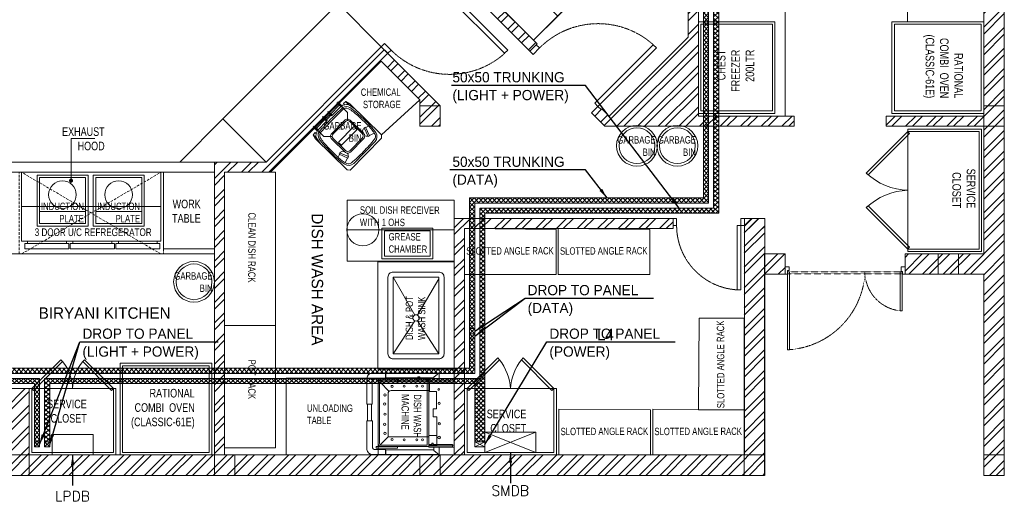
# Model space of a CAD drawing. Header units: millimetres. Extents: x -4747 to 55193, y -3459 to 48388.
# Tile 31 of 35: x 7896 to 17550, y 34304 to 39022. Entities that reach past the tile are written whole.
import ezdxf
from ezdxf.enums import TextEntityAlignment as Align

# ---------------------------------------------------------------- set-up
doc = ezdxf.new("R2010")
doc.units = ezdxf.units.MM
doc.header["$MEASUREMENT"] = 0
for name, pattern in [('XR-FP-DS$0$DASHED', [0.75, 0.5, -0.25]), ('XR-FP-DS$0$HIDDEN', [0.375, 0.25, -0.125]), ('XR-FP-DS$0$HIDDEN2', [0.1875, 0.125, -0.0625])]:
    doc.linetypes.add(name, pattern=pattern)
doc.layers.get('0').update_dxf_attribs({"lineweight": 5})
doc.layers.add('A-ANNO-DIMS-30', color=7, linetype='Continuous', lineweight=5)
doc.layers.add('M-MEP-GEN', color=7, linetype='Continuous', lineweight=20)
for name, color, linetype, lineweight, true_color in [('M-MEP-ELCT-TRUNKING', 7, 'Continuous', 20, 0x960000), ('M-MEP-ELPR-EQUIP', 6, 'Continuous', 15, 0xff00ff), ('XR-FP-DS$0$A-DETL-GENF', 9, 'Continuous', 0, 0x808080), ('XR-FP-DS$0$AA_Eqpm_Proj', 9, 'Continuous', 0, 0x808080), ('XR-FP-DS$0$Column', 9, 'Continuous', 0, 0x808080), ('XR-FP-DS$0$DOOR', 9, 'Continuous', 0, 0x808080), ('XR-FP-DS$0$EQ', 9, 'Continuous', 0, 0x808080), ('XR-FP-DS$0$EQUIP.', 9, 'Continuous', 0, 0x808080), ('XR-FP-DS$0$Equipment-N', 9, 'Continuous', 0, 0x808080), ('XR-FP-DS$0$Furniture01', 9, 'Continuous', 0, 0x808080), ('XR-FP-DS$0$LEGEND', 9, 'Continuous', 0, 0x808080), ('XR-FP-DS$0$N-furn', 9, 'Continuous', 0, 0x808080), ('XR-FP-DS$0$ND_02_WALL', 9, 'Continuous', 0, 0x808080), ('XR-FP-DS$0$ND_26_HATCH', 9, 'Continuous', 0, 0x808080), ('XR-FP-DS$0$New1-furn', 9, 'Continuous', 0, 0x808080), ('XR-FP-DS$0$PDF_0', 9, 'Continuous', 0, 0x808080), ('XR-FP-DS$0$SA-EQUIP', 9, 'Continuous', 0, 0x808080), ('XR-FP-DS$0$text equipment', 9, 'Continuous', 0, 0x808080)]:
    doc.layers.add(name, color=color, linetype=linetype, lineweight=lineweight, true_color=true_color)
doc.styles.add('Oswald Light', font='txt')
doc.styles.get("Standard").update_dxf_attribs({"font": 'romans.shx'})
doc.styles.add('XR-FP-DS$0$Cen-Gothic', font='GOTHIC.TTF', dxfattribs={"height": 2})
doc.styles.add('XR-FP-DS$0$DIMTEXT', font='arial.ttf', dxfattribs={"width": 0.75})
doc.styles.add('XR-FP-DS$0$ND Dim', font='arial.ttf')
doc.dimstyles.new('MDS-50', dxfattribs={"dimtxt": 100, "dimasz": 100, "dimexe": 50, "dimexo": 50, "dimgap": 25, "dimtad": 1, "dimdec": 0, "dimtxsty": 'Oswald Light', "dimcen": 0, "dimdle": 1.5875, "dimazin": 0, "dimtfac": 1, "dimtdec": 0, "dimtix": 1, "dimtmove": 0, "dimatfit": 0, "dimfxl": 1, "dimfrac": 2, "dimtolj": 1, "dimarcsym": 0})
doc.dimstyles.new('XR-FP-DS$0$ND_020', dxfattribs={"dimtxt": 40, "dimasz": 40, "dimexe": 40, "dimexo": 0, "dimgap": 20, "dimtad": 1, "dimdec": 0, "dimdsep": 46, "dimtxsty": 'XR-FP-DS$0$ND Dim', "dimcen": 40, "dimdle": 40, "dimclrd": 256, "dimclre": 256, "dimclrt": 256, "dimadec": 0, "dimazin": 0, "dimtfac": 1, "dimtdec": 0, "dimtmove": 0, "dimatfit": 3, "dimldrblk": 'XR-FP-DS$0$_DOT', "dimfxl": 1, "dimarcsym": 0})
pattern_1 = [(45, (466761.75, 4437.1), (-101.02788, 101.02788), []), (45, (466829.1, 4437.1), (-101.02788, 101.02788), [])]
pattern_2 = [(45, (0, 34557.94), (-22.097087, 22.097087), []), (135, (0, 34557.94), (-22.097087, -22.097087), [])]

# ---------------------------------------------------------------- blocks, each defined once
blk = doc.blocks.new('XR-FP-DS$0$A$C65845574')
at = {"color": 0}
for points in [[(0, 754.6), (25, 754.6), (25, 792.1), (40, 792.1), (40, 829.6), (0, 829.6), (0, 754.6)], [(1201.4, 754.6), (1176.4, 754.6), (1176.4, 783.1), (1161.4, 783.1), (1161.4, 829.6), (1201.4, 829.6), (1201.4, 754.6)], [(24.9, 779.5), (24.9, 0), (45.4, 0), (45.4, 779.5), (24.9, 779.5)], [(1151.4, 779.5), (1151.4, 388.4), (1171.9, 388.4), (1171.9, 779.5), (1151.4, 779.5)]]:
    blk.add_lwpolyline(points, dxfattribs=at)
at = {"color": 0, "linetype": 'XR-FP-DS$0$HIDDEN', "ltscale": 3}
for points in [[(24.9, 759), (800, 759), (800, 779.5), (24.9, 779.5)], [(1171.9, 759), (800, 759), (800, 779.5), (1171.9, 779.5)]]:
    blk.add_lwpolyline(points, close=True, dxfattribs=at)
for centre, radius, start, end in [((-15.2, 816.2), 817.2, 272.81186, 355.98149), ((1194.2, 782.1), 394.4, 181.88724, 266.76468)]:
    blk.add_arc(centre, radius, start, end, dxfattribs=at)
blk = doc.blocks.new('XR-FP-DS$0$Door-Hurgh')
at = {"layer": 'XR-FP-DS$0$DOOR', "elevation": 0}
for points in [[(43490, 2605), (43540, 2605), (43540, 2705), (43490, 2705)], [(44440, 2605), (44490, 2605), (44490, 2705), (44440, 2705)], [(44440, 1705), (44390, 1705), (44390, 2605), (44440, 2605)]]:
    blk.add_lwpolyline(points, close=True, dxfattribs=at)
at = {"layer": 'XR-FP-DS$0$EQ', "linetype": 'XR-FP-DS$0$HIDDEN2', "ltscale": 7}
blk.add_arc((44442, 2605, 0), 902, 180.0462, 266.7054, dxfattribs=at)
blk = doc.blocks.new('XR-FP-DS$0$service cuboard')
at = {"layer": 'XR-FP-DS$0$ND_02_WALL', "color": 0}
for p, q in [((16576.6, 2170), (17350, 2170)), ((7990, 850), (7990, 200))]:
    blk.add_line(p, q, dxfattribs=at)
at = {"layer": 'XR-FP-DS$0$New1-furn', "color": 0}
for points in [[(16603.6, 3368), (17302, 3368), (17302, 2218), (16603.6, 2218), (16603.6, 2193), (17327, 2193), (17327, 3393), (16603.6, 3393)], [(16603.6, 3368), (16197, 2961.4), (16214.6, 2943.8), (16621.2, 3350.4)], [(16603.6, 2218), (16197, 2624.6), (16214.6, 2642.2), (16621.2, 2235.6)], [(8015, 850), (8297.8, 1132.8), (8315.5, 1115.2), (8032.7, 832.3)], [(8532.2, 1132.8), (8815, 850), (8797.3, 832.3), (8514.5, 1115.2)], [(12583.1, 1150.4), (12282.6, 850), (12300.2, 832.4), (12600.6, 1132.9)], [(12832.3, 1150.4), (13132.7, 850), (13115.1, 832.4), (12814.7, 1132.9)]]:
    blk.add_lwpolyline(points, close=True, dxfattribs=at)
for points in [[(16603.6, 3368), (16603.6, 2218)], [(8015, 850), (8815, 850)]]:
    blk.add_lwpolyline(points, dxfattribs=at)
for centre, radius, start, end in [((16618.3, 3403.5), 610.7, 226.38079, 268.61921), ((16618.3, 2182.5), 610.7, 91.38079, 133.61921), ((7983.4, 839.3), 431.7, 1.41697, 39.71129), ((8846.6, 839.3), 431.7, 140.28871, 178.58303), ((12196.6, 818), 512.2, 3.58234, 37.93004), ((13222, 817.4), 515.2, 142.23913, 176.36718)]:
    blk.add_arc(centre, radius, start, end, dxfattribs=at)
at = {"layer": 'XR-FP-DS$0$PDF_0', "color": 0}
for points in [[(8815, 850), (8815, 225), (8015, 225), (8015, 850), (7990, 850), (7990, 200), (8840, 200), (8840, 850)], [(13132.7, 850), (13132.7, 225), (12282.7, 225), (12282.6, 850), (12257.6, 850), (12257.7, 200), (13157.7, 200), (13157.7, 850)]]:
    blk.add_lwpolyline(points, close=True, dxfattribs=at)
blk.add_lwpolyline([(12282.6, 850), (13132.7, 850)], dxfattribs=at)
at = {"layer": 'XR-FP-DS$0$text equipment', "color": 0, "insert": (17039.9, 2616.6), "char_height": 84.437, "width": 500.653, "attachment_point": 9, "rotation": 270, "style": 'XR-FP-DS$0$DIMTEXT'}
blk.add_mtext('SERVICE CLOSET', dxfattribs=at)
at = {"layer": 'XR-FP-DS$0$text equipment', "color": 0, "char_height": 84.437, "width": 500.653, "attachment_point": 9, "style": 'XR-FP-DS$0$DIMTEXT'}
for insert in [(8553.4, 515.7), (12863.7, 418.3)]:
    blk.add_mtext('SERVICE CLOSET', dxfattribs=dict(at, insert=insert))
blk = doc.blocks.new('XR-FP-DS$0$A$C2D856F7E')
at = {"layer": 'XR-FP-DS$0$Equipment-N', "color": 0}
for p, q in [((-2, -1), (-3, -1)), ((-3, -1), (-3, -16)), ((-3, -16), (-2, -16))]:
    blk.add_line(p, q, dxfattribs=at)
blk.add_lwpolyline([(-2, 0), (0, 0), (0, -17), (-2, -17)], close=True, dxfattribs=at)
blk = doc.blocks.new('XR-FP-DS$0$GW')
for p, q in [((148.56, -2089.9), (147.58, -2089.9)), ((148.56, -2091.45), (147.58, -2091.45)), ((147.7, -2103.9), (145.73, -2103.9)), ((147.7, -2104.05), (145.73, -2104.05)), ((152.92, -2102.66), (149.36, -2106.22)), ((170.71, -2103.1), (173.83, -2106.22)), ((177.69, -2103.9), (175.72, -2103.9)), ((177.69, -2104.05), (175.72, -2104.05))]:
    blk.add_line(p, q)
for points in [[(149.29, -2077.12), (148.56, -2077.12), (148.56, -2087.08), (149.29, -2087.08)], [(174.77, -2077.12), (148.56, -2077.12), (148.56, -2087.08), (174.77, -2087.08)], [(174.05, -2077.84), (174.77, -2077.84), (174.77, -2077.12), (174.05, -2077.12)], [(173.96, -2083.98), (170.22, -2083.98), (170.22, -2087.1), (173.96, -2087.1)], [(148.23, -2087.6), (147.99, -2087.6), (147.99, -2088.45), (148.23, -2088.45)], [(148.56, -2087.15), (148.23, -2087.15), (148.23, -2088.45), (148.56, -2088.45)], [(149.18, -2086.35), (148.56, -2086.35), (148.56, -2087.96), (149.18, -2087.96)], [(149.02, -2086.92), (148.77, -2086.92), (148.77, -2087.69), (149.02, -2087.69)], [(147.58, -2090.68), (147.21, -2090.68), (147.21, -2091.45), (147.58, -2091.45)], [(147.97, -2099.44), (148.56, -2099.44), (148.56, -2107.78), (147.97, -2107.78)], [(149.18, -2099.44), (148.56, -2099.44), (148.56, -2098.95), (149.18, -2098.95)], [(174.59, -2099.44), (175.18, -2099.44), (175.18, -2107.78), (174.59, -2107.78)], [(177.61, -2103.98), (177.61, -2103.98)], [(164.49, -2109.55), (157.89, -2109.55), (157.89, -2111.15), (164.49, -2111.15)]]:
    blk.add_lwpolyline(points, close=True)
for points in [[(170.22, -2083.98), (162.87, -2083.98), (162.87, -2085.39), (159.8, -2085.39), (159.8, -2084.13), (152.97, -2084.13), (152.97, -2086.81), (149.29, -2086.81), (149.29, -2077.12)], [(173.76, -2085.36), (173.76, -2077.81), (174.3, -2077.81), (174.3, -2086.89), (173.76, -2086.89), (173.76, -2085.88)], [(148.56, -2083.08), (145.66, -2083.08), (147.38, -2085.18), (148.49, -2085.18)], [(145.82, -2103.9), (145.82, -2083.28)], [(147.58, -2085.18), (147.58, -2103.9)], [(174.87, -2083.08), (177.77, -2083.08), (176.05, -2085.18), (174.93, -2085.18)], [(175.84, -2085.18), (175.84, -2103.9)], [(177.61, -2103.9), (177.61, -2083.28)], [(173.76, -2085.88), (173.27, -2085.88), (173.27, -2085.36), (173.76, -2085.36)], [(145.73, -2109.29), (145.73, -2109.29), (145.73, -2103.9)], [(147.7, -2103.9), (147.7, -2108.19)], [(175.72, -2103.9), (175.72, -2108.14)], [(177.69, -2109.24), (177.69, -2109.24), (177.69, -2103.9)], [(148.64, -2109.26), (157.89, -2109.26), (157.89, -2111.41), (147.7, -2111.41)], [(174.63, -2109.24), (164.49, -2109.24), (164.49, -2111.41), (175.72, -2111.41)]]:
    blk.add_lwpolyline(points)
for points in [[(148.59, -2105.78, 0.414214), (149.8, -2106.99), (173.39, -2106.99, 0.414214), (174.59, -2105.78), (174.59, -2087.11), (148.59, -2087.11)], [(149.18, -2105.78, 0.414214), (149.8, -2106.4), (173.39, -2106.4, 0.414214), (174.01, -2105.78), (174.01, -2087.69), (149.18, -2087.69)], [(170.73, -2087.1), (152.62, -2087.1), (152.62, -2101.86, 0.414214), (153.86, -2103.1), (170.73, -2103.1)]]:
    blk.add_lwpolyline(points, format="xyb", close=True)
for centre, radius in [((152.18, -2083.22), 0.323), ((157.64, -2083.04), 0.428), ((165.64, -2082.98), 0.451), ((170.99, -2083.1), 0.525), ((150.86, -2089.59), 0.399), ((150.86, -2091.82), 0.399), ((171.95, -2089.59), 0.399), ((171.95, -2091.82), 0.399), ((150.86, -2096.81), 0.399), ((171.95, -2096.81), 0.399), ((150.97, -2101.53), 0.399), ((154.34, -2104.3), 0.455), ((157.91, -2104.39), 0.455), ((161.86, -2104.3), 0.455), ((165.81, -2104.39), 0.455), ((169.38, -2104.3), 0.455), ((171.83, -2101.53), 0.399)]:
    blk.add_circle(centre, radius)
for centre, radius, start, end in [((148.79, -2108.17), 1.09, 180.8816, 262.2314), ((174.63, -2108.14), 1.1, 270.1479, 359.9387), ((147.94, -2109.22), 2.21, 181.7024, 263.7591), ((175.4, -2109.15), 2.29, 278.1279, 357.7755)]:
    blk.add_arc(centre, radius, start, end)
blk = doc.blocks.new('XR-FP-DS$0$garbage-bin')
at = {"layer": 'XR-FP-DS$0$AA_Eqpm_Proj', "color": 0, "transparency": 33554687, "extrusion": (-8.11293e-11, -2.91118e-08, 1)}
for points in [[(-0.068, 0.1591), (-0.0533, 0.1589), (-0.0532, 0.189), (-0.0975, 0.2003), (-0.5322, 0.203), (-0.5554, 0.183), (-0.5566, -0.037), (-0.5578, -0.2571), (-0.5349, -0.2773), (-0.1002, -0.2795), (-0.0557, -0.2687), (-0.0555, -0.2386), (-0.0703, -0.2386)], [(-0.1732, 0.2007), (-0.0934, 0.1876), (-0.0532, 0.1874)], [(-0.4707, 0.1659), (-0.452, 0.1168)], [(-0.3678, 0.1475), (-0.3628, 0.1335), (-0.4502, 0.1005), (-0.4559, 0.1155), (-0.3676, 0.147)], [(-0.3841, 0.1751), (-0.3731, 0.145)], [(-0.0563, 0.1329), (-0.0021, 0.1322), (-0.0021, 0.1257), (-0.0022, 0.1192), (-0.0545, 0.1195)], [(-0.0325, 0.1193), (-0.0331, 0.0002)], [(-0.0131, 0.1192), (-0.0137, 0.0001)], [(-0.0455, -0.0719), (-0.0454, -0.0399), (-0.0452, -0.0079)], [(-0.0342, -0.1993), (-0.0336, -0.0801)], [(-0.0335, -0.072), (-0.0334, -0.04), (-0.0332, -0.0079)], [(-0.0148, -0.1994), (-0.0142, -0.0802)], [(-0.0141, -0.0721), (-0.014, -0.0401), (-0.0138, -0.008)], [(-0.473, -0.241), (-0.4538, -0.1921)], [(-0.3699, -0.2237), (-0.3647, -0.2097), (-0.4518, -0.1758), (-0.4576, -0.1907), (-0.3697, -0.2232)], [(-0.3865, -0.2511), (-0.3751, -0.2212)], [(-0.1759, -0.2791), (-0.0959, -0.2669), (-0.0557, -0.2671)], [(-0.0582, -0.2125), (-0.004, -0.2125), (-0.004, -0.2059), (-0.0039, -0.1994), (-0.0563, -0.1991)]]:
    blk.add_lwpolyline(points, dxfattribs=at)
for points in [[(-0.0749, 0.1261, 0.297961), (-0.1248, 0.1758, 0.042051), (-0.2095, 0.186, -0.003698), (-0.3141, 0.1906, 0.060574), (-0.4767, 0.1792, 0.367426), (-0.5342, 0.1124), (-0.535, -0.0372), (-0.5358, -0.1867, 0.367426), (-0.4792, -0.2542, 0.060574), (-0.3166, -0.2674, -0.003698), (-0.212, -0.264, 0.042051), (-0.1272, -0.2547, 0.297961), (-0.0768, -0.2055)], [(-0.4464, 0.102), (-0.4462, 0.1015, 0.32068), (-0.4191, 0.0835)], [(-0.3681, 0.1315, -0.269888), (-0.3734, 0.1022), (-0.3998, 0.0909)], [(-0.1983, -0.1481), (-0.1431, -0.2052), (-0.004, -0.2059), (-0.0768, -0.2055, 0.002183), (-0.0699, -0.0398, 0.002183), (-0.0749, 0.1261), (-0.0021, 0.1257), (-0.1412, 0.1264), (-0.1971, 0.07)], [(-0.0552, 0.0003), (-0.0545, 0.1195), (-0.0545, 0.126, 0.169802), (-0.0934, 0.1876)], [(-0.0556, -0.08), (-0.0563, -0.1991), (-0.0563, -0.2056, -0.169802), (-0.0959, -0.2669)], [(-0.4479, -0.1773), (-0.4478, -0.1769, -0.32068), (-0.4204, -0.1591)], [(-0.37, -0.2077, 0.269888), (-0.3749, -0.1783), (-0.4012, -0.1667)]]:
    blk.add_lwpolyline(points, format="xyb", dxfattribs=at)
for points in [[(-0.089, -0.0397), (-0.0899, -0.2055, -0.218041), (-0.1401, -0.2415, -0.049803), (-0.25, -0.2518), (-0.3826, -0.2511, -0.075378), (-0.4888, -0.2367, -0.243539), (-0.5164, -0.1989, -0.021943), (-0.5226, -0.0372, -0.021943), (-0.5146, 0.1243, -0.243539), (-0.4866, 0.1619, -0.075378), (-0.3802, 0.1751), (-0.2476, 0.1743, -0.049803), (-0.1379, 0.1627, -0.218041), (-0.0881, 0.1262)], [(-0.176, 0.0513), (-0.177, -0.1306, -0.414214), (-0.2157, -0.1689), (-0.3975, -0.1678, -0.414214), (-0.4358, -0.1292), (-0.4348, 0.0528, -0.414214), (-0.3961, 0.091), (-0.2143, 0.09, -0.414214)], [(-0.188, 0.0481), (-0.189, -0.1241, -0.414214), (-0.2197, -0.1545), (-0.3918, -0.1535, -0.414214), (-0.4222, -0.1228), (-0.4212, 0.0494, -0.414214), (-0.3905, 0.0798), (-0.2184, 0.0788, -0.414214)], [(-0.2835, 0.0654), (-0.2846, -0.1394, -0.414214), (-0.2908, -0.1455), (-0.3212, -0.1453, -0.414214), (-0.3273, -0.1391), (-0.3261, 0.0657, -0.414214), (-0.32, 0.0718), (-0.2896, 0.0716, -0.414214)]]:
    blk.add_lwpolyline(points, format="xyb", close=True, dxfattribs=at)
for points in [[(0, 0), (0, -0.0081), (-0.0552, -0.0078), (-0.0551, 0.0003)], [(-0.0004, -0.0803), (-0.0004, -0.0722), (-0.0555, -0.0719), (-0.0556, -0.08)]]:
    blk.add_lwpolyline(points, close=True, dxfattribs=at)
blk = doc.blocks.new('XR-FP-DS$0$A$Ccad21e39')
at = {"layer": 'XR-FP-DS$0$EQUIP.'}
blk.add_line((-356, -475), (-356, -25), dxfattribs=at)
for points in [[(-500, 0), (0, 0), (0, -500), (-500, -500)], [(-475, -25), (-25, -25), (-25, -475), (-475, -475)]]:
    blk.add_lwpolyline(points, close=True, dxfattribs=at)
blk.add_circle((-192.2, -249), 135.1, dxfattribs=at)
blk = doc.blocks.new('XR-FP-DS$0$_DOT')
at = {"color": 0, "linetype": 'ByBlock', "lineweight": -2}
blk.add_line((-0.5, 0), (-1, 0), dxfattribs=at)
at = {"color": 0, "linetype": 'ByBlock', "lineweight": -2, "const_width": 0.5}
blk.add_lwpolyline([(-0.25, 0, 1), (0.25, 0, 1)], format="xyb", close=True, dxfattribs=at)
blk = doc.blocks.new('DB-TP')
at = {"color": 0}
blk.add_lwpolyline([(-200, 200), (200, 200), (200, 0), (-200, 0)], close=True, dxfattribs=at)
blk.add_solid([(-200, 0), (200, 200), (200, 0), (-200, 0)], dxfattribs=at)
blk = doc.blocks.new('SMDB')
at = {"color": 0}
for p, q in [((-250, 200), (250, 0)), ((250, 200), (-250, 0))]:
    blk.add_line(p, q, dxfattribs=at)
blk.add_lwpolyline([(-250, 200), (250, 200), (250, 0), (-250, 0)], close=True, dxfattribs=at)
blk = doc.blocks.new('XR-FP-DS')
at = {"layer": 'XR-FP-DS$0$ND_26_HATCH', "transparency": 33554559}
h = blk.add_hatch(dxfattribs=at)
h.set_pattern_fill('ANSI32', color=256, scale=15)
h.set_pattern_definition(pattern_1)
h.paths.add_polyline_path([(17550, 13480), (17350, 13480), (17350, 2170), (16576.6, 2170), (16576.6, 1970), (17350, 1970), (17350, 0), (17550, 0)])
h = blk.add_hatch(dxfattribs=at)
h.set_pattern_fill('ANSI32', color=256, scale=15)
h.set_pattern_definition(pattern_1)
h.paths.add_polyline_path([(15613.5, 9520), (15613.5, 9620), (14450, 9620), (14450, 8691.2), (13274.4, 7497.9), (13787.1, 6985.3), (14450, 7630.5), (13742.9, 6923.4), (13813.6, 6852.7), (14167.2, 7206.2), (14450, 6923.4), (14450, 4294.4), (13675.6, 3520), (13604.9, 3590.7), (13534.2, 3520), (13634.2, 3420), (15490.9, 3420), (15490.9, 3520), (14550, 3520), (14550, 9520)])
h.paths.add_polyline_path([(16413.5, 9620), (16413.5, 9520), (17350, 9520), (17350, 9620)])
h = blk.add_hatch(dxfattribs=at)
h.set_pattern_fill('ANSI32', color=256, scale=15)
h.set_pattern_definition(pattern_1)
h.paths.add_polyline_path([(12020, 5830, 0.396866), (12020, 6030), (11904.4, 6145.6), (11830.8, 6072, 0.414214), (11830.8, 5223.4), (12148.9, 4905.3), (12078.1, 4834.5), (12141.8, 4770.9), (12148.8, 4763.8), (12219.6, 4834.6), (12897.8, 4156.4), (12961.5, 4220), (12968.5, 4227.1), (11901.5, 5294.1, -0.298037), (11789.5, 5830)])
h = blk.add_hatch(dxfattribs=at)
h.set_pattern_fill('ANSI32', color=256, scale=15)
h.set_pattern_definition(pattern_1)
h.paths.add_polyline_path([(9905, 2970), (10355, 2970), (11441.8, 4056.8), (11820, 3678.6), (11820, 3420), (12020, 3420), (12020, 3620), (11441.8, 4198.2), (10313.6, 3070), (9805, 3070), (9805, 200), (9905, 200)])
h = blk.add_hatch(dxfattribs=at)
h.set_pattern_fill('ANSI32', color=256, scale=15)
h.set_pattern_definition(pattern_1)
h.paths.add_polyline_path([(17350, 3420), (17350, 3520), (16390.9, 3520), (16390.9, 3420)])
h = blk.add_hatch(dxfattribs=at)
h.set_pattern_fill('ANSI32', color=256, scale=15)
h.set_pattern_definition(pattern_1)
h.paths.add_polyline_path([(15200, 0), (15200, 1970), (15400, 1970), (15400, 2043.5), (15400, 2170), (15202, 2170), (15202, 2518), (15000, 2518), (15000, 200), (14369.9, 200), (14369.9, 199.7), (12979.6, 199.7), (12979.6, 198.7), (12313.4, 198.7), (7990, 200), (7990, 850), (7590, 850), (7590, 650), (7790, 650), (7790, 0)])
h = blk.add_hatch(dxfattribs=at)
h.set_pattern_fill('ANSI32', color=256, scale=15)
h.set_pattern_definition([(45, (466763.75, 4435.1), (-101.02788, 101.02788), []), (45, (466831.1, 4435.1), (-101.02788, 101.02788), [])])
h.paths.add_polyline_path([(15002, 2518), (15002, 2418), (15202, 2418), (15202, 2518)])
h.paths.add_polyline_path([(14302, 2418), (14302, 2518), (12157, 2518), (12157, 198), (12257, 198), (12257, 2418)])
at = {"layer": 'XR-FP-DS$0$A-DETL-GENF', "linetype": 'XR-FP-DS$0$DASHED', "ltscale": 50}
for p, q in [((7915, 2170), (9280, 2970)), ((9280, 2170), (7915, 2970))]:
    blk.add_line(p, q, dxfattribs=at)
blk.add_lwpolyline([(7890, 2970), (9305, 2970), (9305, 2170), (7890, 2170)], close=True, dxfattribs=at)
at = {"layer": 'XR-FP-DS$0$Column'}
for points in [[(11820, 3420), (12020, 3420), (12020, 3620), (11820, 3620)], [(17350, 3420), (17550, 3420), (17550, 3620), (17350, 3620)], [(15200, 1970), (15400, 1970), (15400, 2170), (15200, 2170)], [(16900, 1970), (17100, 1970), (17100, 2170), (16900, 2170)], [(7990, 0), (7790, 0), (7790, 200), (7990, 200)], [(9805, 0), (10005, 0), (10005, 200), (9805, 200)], [(11820, 0), (12020, 0), (12020, 200), (11820, 200)], [(15000, 0), (15200, 0), (15200, 200), (15000, 200)], [(17350, 0), (17550, 0), (17550, 200), (17350, 200)]]:
    blk.add_lwpolyline(points, close=True, dxfattribs=at)
at = {"layer": 'XR-FP-DS$0$EQUIP.'}
for p, q in [((11442.5, 3336, 0), (11820, 3678.6)), ((11557, 1942.6), (11769, 1571.4)), ((12007, 1925.2), (11795.4, 1571.2)), ((11557, 1192.1), (11769, 1513.4)), ((12007, 1192.1), (11795, 1513.4))]:
    blk.add_line(p, q, dxfattribs=at)
for points in [[(11980.1, 5218.6), (12933.2, 4262.5), (13410.3, 4738.1), (12457.3, 5694.2)], [(11980.1, 5218.6), (12933.2, 4262.5), (13410.3, 4738.1), (12457.3, 5694.2)], [(11980.1, 5218.6), (12933.2, 4262.5), (13410.3, 4738.1), (12457.3, 5694.2)], [(12933.2, 4262.5), (13171.8, 4500.3), (12218.7, 5456.4), (11980.1, 5218.6)], [(16600, 5145.1), (17348.2, 5145.1), (17348.2, 4445), (16600, 4445)], [(14551.1, 3545), (15301.1, 3545), (15301.1, 4445), (14551.1, 4445)], [(16448.2, 3545), (16448.2, 4445), (17348.2, 4445), (17348.2, 3545)], [(14576.1, 3570), (15276.1, 3570), (15276.1, 4420), (14576.1, 4420)], [(16473.2, 3570), (16473.2, 4420), (17323.2, 4420), (17323.2, 3570)], [(9280, 2970), (7915, 2970), (7915, 2296.3), (9280, 2296.3)], [(9280, 2970), (7915, 2970), (7915, 2296.3), (9280, 2296.3)], [(9280, 2970), (7915, 2970), (7915, 2296.3), (9280, 2296.3)], [(7915, 2970), (7915, 2633.1), (9280, 2633.1), (9280, 2970)], [(9805, 2970), (9305, 2970), (9305, 2220), (9805, 2220)], [(10405, 2970), (9905, 2970), (9905, 1470), (10405, 1470)], [(11107, 2097.4), (11107, 2697.1), (12157, 2697.1), (12157, 2097.4)], [(11107, 2097.4), (11107, 2697.1), (12157, 2697.1), (12157, 2097.4)], [(11946.3, 2421.4), (11446.3, 2421.4), (11446.3, 2121.4), (11946.3, 2121.4)], [(13154.7, 2409.5), (13154.7, 1967.9), (12257, 1968), (12257, 2418)], [(14074.3, 2409.5), (14074.3, 1967.9), (13176.6, 1968), (13176.6, 2418)], [(11921.3, 2396.4), (11471.3, 2396.4), (11471.3, 2146.4), (11921.3, 2146.4)], [(11407, 2092.6), (12157, 2092.6), (12157, 1042.1), (11407, 1042.1)], [(11407, 2092.6), (12157, 2092.6), (12157, 1042.1), (11407, 1042.1)], [(11407, 1042.1), (12157, 1042.1), (12157, 2092.6), (11407, 2092.6)], [(11407, 1042.1), (12157, 1042.1), (12157, 2092.6), (11407, 2092.6)], [(11557, 1192.1), (12007, 1192.1), (12007, 1942.6), (11557, 1942.6)], [(10405, 1470), (9905, 1470), (9905, 270), (10405, 270)], [(14558.5, 1539.2), (15000.1, 1539.2), (15000, 641.5), (14550, 641.5)], [(8880, 1100), (9780, 1100), (9780, 200), (8880, 200)], [(8905, 1075), (9755, 1075), (9755, 225), (8905, 225)], [(10510.3, 201.7), (10510.3, 951.7), (11410.4, 952.1), (11410.4, 202.1)], [(10510.3, 201.7), (10510.3, 951.7), (11410.4, 952.1), (11410.4, 202.1)], [(11410.4, 202.1), (11410.4, 952.1), (10510.3, 951.7), (10510.3, 201.7)], [(11410.4, 202.1), (11410.4, 952.1), (10510.3, 951.7), (10510.3, 201.7)], [(14080.4, 641.5), (14080.4, 199.9), (13182.7, 200), (13182.7, 650)], [(15000, 641.5), (15000, 199.9), (14102.3, 200), (14102.3, 650)]]:
    blk.add_lwpolyline(points, close=True, dxfattribs=at)
for points in [[(11104.2, 2405.8), (11107, 2405.8), (11107, 2097.4), (12157, 2097.4), (12157, 2405.8), (11416.6, 2405.8)], [(11416.6, 2405.8), (11107, 2405.8), (11107, 2097.4), (12157, 2097.4), (12157, 2405.8), (11416.6, 2405.8)]]:
    blk.add_lwpolyline(points, dxfattribs=at)
blk.add_lwpolyline([(11557, 1142.1), (12007, 1142.1, 0.414214), (12057, 1192.1), (12057, 1942.6, 0.414214), (12007, 1992.6), (11557, 1992.6, 0.414214), (11507, 1942.6), (11507, 1192.1, 0.414214)], format="xyb", close=True, dxfattribs=at)
for centre, radius in [((13948.4, 3229.3), 200), ((13948.4, 3229.3), 175), ((14344.4, 3229.3), 200), ((14344.4, 3229.3), 175), ((11260.4, 2405.8), 156.2), ((9605, 1896.5), 200), ((9605, 1896.5), 175), ((11782, 1542.4), 31.8)]:
    blk.add_circle(centre, radius, dxfattribs=at)
at = {"layer": 'XR-FP-DS$0$Furniture01'}
for p, q in [((15400, 3520), (15400, 9520)), ((12933.2, 4262.5), (13322.1, 4651.4)), ((11017.5, 4622.5), (9889.3, 3494.3)), ((11441.8, 4198.2), (11017.5, 4622.5)), ((9889.3, 3494.3), (9465.1, 3070)), ((10313.6, 3070), (9889.3, 3494.3)), ((9805, 3070), (6190, 3070)), ((9805, 2970), (6090, 2970)), ((9805, 2170), (6090, 2170))]:
    blk.add_line(p, q, dxfattribs=at)
at = {"layer": 'XR-FP-DS$0$ND_02_WALL'}
for p, q in [((17350, 13480), (17350, 2170)), ((17550, 13480), (17550, 0)), ((14550, 3520), (14550, 9520)), ((14450, 4294.4), (14450, 6923.4)), ((12968.5, 4227.1), (11901.5, 5294.1)), ((12897.8, 4156.4), (12219.6, 4834.6)), ((13675.6, 3520), (14450, 4294.4)), ((11441.8, 4198.2), (10313.6, 3070)), ((12020, 3620), (11441.8, 4198.2)), ((12968.5, 4227.1), (12897.8, 4156.4)), ((11441.8, 4056.8), (10355, 2970)), ((11820, 3678.6), (11441.8, 4056.8)), ((11820, 3420), (11820, 3678.6)), ((13604.9, 3590.7), (13534.2, 3520)), ((13675.6, 3520), (13604.9, 3590.7)), ((13634.2, 3420), (13534.2, 3520)), ((14550, 3520), (15490.9, 3520)), ((15490.9, 3420), (15490.9, 3520)), ((16390.9, 3520), (17350, 3520)), ((16390.9, 3420), (16390.9, 3520)), ((13634.2, 3420), (15490.9, 3420)), ((16390.9, 3420), (17350, 3420)), ((9805, 3070), (9805, 200)), ((9805, 3070), (10313.6, 3070)), ((9905, 2970), (9905, 200)), ((9905, 2970), (10355, 2970)), ((12157, 2518), (12157, 198)), ((12157, 2518), (14302, 2518)), ((14302, 2518), (14302, 2418)), ((15002, 2518), (15002, 198)), ((15002, 2518), (15202, 2518)), ((15202, 2518), (15202, 2418)), ((12257, 2418), (12257, 198)), ((12257, 2418), (14302, 2418)), ((15202, 2418), (15202, -2)), ((15400, 2170), (15400, 1970)), ((16576.6, 2170), (16576.6, 1970)), ((15200, 1970), (15200, 0)), ((15200, 1970), (15400, 1970)), ((16576.6, 1970), (17350, 1970)), ((17350, 1970), (17350, 0)), ((7990, 850), (7590, 850)), ((15000, 200), (7990, 200)), ((15200, 0), (7790, 0)), ((17350, 0), (17550, 0))]:
    blk.add_line(p, q, dxfattribs=at)
blk.add_lwpolyline([(11820, 3420), (12020, 3420), (12020, 3620)], dxfattribs=at)
for p, xscale, yscale, zscale, rotation in [((-14511.1, -25196.9, 0), 0.8999120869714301, 0.8999120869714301, 0.8999120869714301, 45.00000000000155), ((-13057.6, 33554.3, 0), -0.9000000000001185, 0.9000000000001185, 0.9000000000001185, 135.0000000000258)]:
    blk.add_blockref('XR-FP-DS$0$Door-Hurgh', p, dxfattribs=dict(xscale=xscale, yscale=yscale, zscale=zscale, rotation=rotation))
at = {"rotation": 90}
for p in [(8066.1, 2942.2), (8617.1, 2942.2)]:
    blk.add_blockref('XR-FP-DS$0$A$Ccad21e39', p, dxfattribs=at)
at = {"xscale": 0.6999999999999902, "yscale": 0.6999999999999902, "zscale": 0.6999999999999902}
blk.add_blockref('XR-FP-DS$0$Door-Hurgh', (-16140.8, 624.7, 0), dxfattribs=at)
at = {"layer": 'XR-FP-DS$0$AA_Eqpm_Proj', "transparency": 33554687, "xscale": -1000.000000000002, "yscale": 1000.000000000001, "zscale": 1000.000000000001, "rotation": 315.2502560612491}
blk.add_blockref('XR-FP-DS$0$garbage-bin', (10921.6, 3566.5, 0), dxfattribs=at)
at = {"layer": 'XR-FP-DS$0$DOOR', "xscale": 0.9793691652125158, "yscale": 0.9793691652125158, "zscale": 0.9793691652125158}
blk.add_blockref('XR-FP-DS$0$A$C65845574', (15400, 1230.9), dxfattribs=at)
at = {"layer": 'XR-FP-DS$0$EQUIP.', "xscale": -25.39435525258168, "yscale": 25.39435525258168, "zscale": 25.39435525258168, "rotation": 90}
for p in [(7947.1, 2220.1), (8392.5, 2220.1), (8392.5, 2220.1), (8837.9, 2220.1)]:
    blk.add_blockref('XR-FP-DS$0$A$C2D856F7E', p, dxfattribs=at)
at = {"layer": 'XR-FP-DS$0$N-furn'}
blk.add_blockref('XR-FP-DS$0$service cuboard', (0, 0), dxfattribs=at)
at = {"layer": 'XR-FP-DS$0$SA-EQUIP', "xscale": 25.00000000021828, "yscale": 25.00000000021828, "zscale": 25.00000000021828, "rotation": 270}
blk.add_blockref('XR-FP-DS$0$GW', (64085, 4646.5), dxfattribs=at)
at = {"layer": 'XR-FP-DS$0$LEGEND', "width": 5859.235, "style": 'XR-FP-DS$0$Cen-Gothic'}
for s, insert, char_height, attachment_point, rotation in [('{\\C256;DISH WASH AREA}', (10871.1, 1273.5, 0), 111.644, 3, 270.00002), ('{\\C256;BIRYANI KITCHEN}', (8082, 1646.4, 0), 111.644, 1, 359.99998), ('{\\C256;L4}', (13556.1, 1436), 111.64, 1, 359.99998)]:
    blk.add_mtext(s, dxfattribs=dict(at, insert=insert, char_height=char_height, attachment_point=attachment_point, rotation=rotation))
at = {"layer": 'XR-FP-DS$0$text equipment', "style": 'XR-FP-DS$0$DIMTEXT'}
for s, insert, char_height, width, attachment_point, rotation in [('RATIONAL COMBI  OVEN\\P(CLASSIC-61E)', (16753, 3694.9), 84.437, 739.909, 9, 270), ('CHEST FREEZER 200LTR', (15098.8, 4170.7), 84.437, 648.937, 9, 90), ('\\pxt2;CHEMICAL STORAGE', (11632, 3597.7, 0), 72.275, 247.357, 9, 0.18952), ('GARBAGE BIN', (11249.2, 3268.8, 0), 72.275, 247.357, 9, 0.18952), ('GARBAGE BIN', (14131, 3130.8), 72.275, 484.629, 9, 0.18952), ('GARBAGE BIN', (14527, 3130.8), 72.275, 484.629, 9, 0.18952), ('SOIL DISH RECEIVER WITH 1 OHS', (11231.4, 2442.8), 72.275, 842.938, 7, 359.81048), ('CLEAN DISH RACK', (10136.7, 2575.3), 72.275, 1094.997, 7, 269.81048), ('GREASE CHAMBER', (11512.9, 2180.6), 72.275, 416.118, 7, 359.81048), ('SLOTTED ANGLE RACK', (13132.5, 2164), 72.275, 1014.802, 9, 0.18952), ('SLOTTED ANGLE RACK', (14052.1, 2164), 72.275, 1014.802, 9, 0.18952), ('GARBAGE BIN', (9787.6, 1798), 72.275, 484.629, 9, 0.18952), ('DISH & POT WASH SINK', (11873.4, 1326.1), 72.275, 594.721, 7, 89.81048), ('SLOTTED ANGLE RACK', (14804, 1517), 72.275, 1014.802, 9, 90.18952), ('POT RACK', (10136.7, 1134.4), 72.27, 1094.997, 7, 269.81048), ('DISH WASH MACHINE', (11639.4, 796), 72.275, 594.721, 7, 269.81048), ('UNLOADING TABLE', (10712.1, 503.1), 72.275, 594.721, 7, 359.81048), ('SLOTTED ANGLE RACK', (14058.2, 396), 72.275, 1014.802, 9, 0.18952), ('SLOTTED ANGLE RACK', (14977.8, 396), 72.275, 1014.802, 9, 0.18952)]:
    blk.add_mtext(s, dxfattribs=dict(at, insert=insert, char_height=char_height, width=width, attachment_point=attachment_point, rotation=rotation))
at = {"layer": 'XR-FP-DS$0$text equipment', "attachment_point": 9, "style": 'XR-FP-DS$0$DIMTEXT'}
for s, insert, char_height, width in [('EXHAUST HOOD ', (8729.2, 3183.9), 84.437, 616.775), ('WORK \\PTABLE', (9670.7, 2475.9), 84.44, 879.461), ('INDUCTION PLATE', (8525.2, 2479.2), 72.293, 578.03), ('INDUCTION PLATE', (9076.2, 2479.2), 72.293, 578.03), ('3 DOOR U/C REFREGERATOR ', (9189.6, 2343.7), 75.745, 1346.902), ('RATIONAL COMBI  OVEN\\P(CLASSIC-61E)', (9611.9, 456.6), 84.437, 739.909)]:
    blk.add_mtext(s, dxfattribs=dict(at, insert=insert, char_height=char_height, width=width))
at = {"layer": 'XR-FP-DS$0$A-DETL-GENF', "color": 0}
blk.add_leader([(8399.5, 2887.4), (8399.5, 3300.2), (8634.4, 3300.2)], dimstyle='XR-FP-DS$0$ND_020', override={"dimgap": 20, "dimtad": 0}, dxfattribs=at)

msp = doc.modelspace()

# ---------------------------------------------------------------- block references
msp.add_blockref('XR-FP-DS', (0, 34557.9))

# ---------------------------------------------------------------- texts
at = {"layer": 'M-MEP-GEN', "insert": (8585, 34354.4), "char_height": 100, "attachment_point": 6}
msp.add_mtext_dynamic_manual_height_columns('LPDB', width=262.905, gutter_width=3324.7, heights=[0], dxfattribs=at)

# ---------------------------------------------------------------- next in the draw order: hatches: boundary and pattern name
at = {"layer": 'M-MEP-ELCT-TRUNKING', "lineweight": 0}
h = msp.add_hatch(dxfattribs=at)
h.set_pattern_fill('ANSI37', color=256, scale=250)
h.set_pattern_definition(pattern_2)
h.paths.add_polyline_path([(12357, 35457.9), (8190, 35457.9), (8190, 34887.2), (8140, 34887.2), (8140, 35507.9), (12407, 35507.9), (12407, 37175.9), (14700, 37175.9), (14700, 44027.9), (14750, 44027.9), (14750, 37125.9), (12457, 37125.9), (12457, 34887.2), (12357, 34887.2)])
h.paths.add_polyline_path([(937.5, 34857.9), (3890, 34857.9), (3890, 35507.9), (8090, 35507.9), (8090, 34887.2), (8040, 34887.2), (8040, 35457.9), (3940, 35457.9), (3940, 34807.9), (937.5, 34807.9)])
h.paths.add_polyline_path([(400, 39377.9), (400, 44893.7), (450, 44893.7), (450, 39398.6), (450, 39098.6), (450, 37507.2), (450, 37207.2), (450, 34857.9), (837.5, 34857.9), (837.5, 34807.9), (400, 34807.9), (400, 37227.9), (400, 37527.9), (400, 39077.9)])
at = {"layer": 'M-MEP-ELCT-TRUNKING', "lineweight": 0, "true_color": 0x0000ff}
h = msp.add_hatch(dxfattribs=at)
h.set_pattern_fill('ANSI37', color=5, scale=250)
h.set_pattern_definition(pattern_2)
h.paths.add_polyline_path([(12307, 35896.2), (12357, 35896.2), (12357, 35557.9), (3840, 35557.9), (3840, 34907.9), (500, 34907.9), (500, 37186.5), (500, 37486.5), (500, 39119.4), (500, 39419.4), (500, 44893.7), (550, 44893.7), (550, 39440.1), (550, 39140.1), (550, 37465.8), (550, 37165.8), (550, 34957.9), (3790, 34957.9), (3790, 35607.9), (12307, 35607.9)])
h.paths.add_polyline_path([(12307, 35996.2), (12307, 37275.9), (14600, 37275.9), (14600, 44027.9), (14650, 44027.9), (14650, 37225.9), (12357, 37225.9), (12357, 35996.2)])

# ---------------------------------------------------------------- next in the draw order: linework, layer by layer
msp.add_line((13445.3, 38378.9), (14361.7, 37175.9))
at = {"layer": 'M-MEP-ELCT-TRUNKING', "color": 5, "true_color": 0x0000ff}
for p, q in [((12357, 35996.2), (12307, 35946.2)), ((12307, 35996.2), (12357, 35946.2)), ((12357, 35946.2), (12307, 35896.2)), ((12307, 35946.2), (12357, 35896.2))]:
    msp.add_line(p, q, dxfattribs=at)
at = {"layer": 'M-MEP-ELCT-TRUNKING'}
for p, q in [((8090, 34887.2), (8040, 34837.2)), ((8040, 34887.2), (8090, 34837.2)), ((8190, 34887.2), (8140, 34837.2)), ((8140, 34887.2), (8190, 34837.2)), ((12457, 34887.2), (12357, 34837.2)), ((12357, 34887.2), (12457, 34837.2))]:
    msp.add_line(p, q, dxfattribs=at)
at = {"layer": 'M-MEP-ELCT-TRUNKING', "color": 5, "true_color": 0x0000ff}
for points in [[(12307, 35896.2), (12357, 35896.2), (12357, 35557.9), (3840, 35557.9), (3840, 34907.9), (500, 34907.9), (500, 37186.5), (500, 37486.5), (500, 39119.4), (500, 39419.4), (500, 44893.7), (550, 44893.7), (550, 39440.1), (550, 39140.1), (550, 37465.8), (550, 37165.8), (550, 34957.9), (3790, 34957.9), (3790, 35607.9), (12307, 35607.9)], [(12307, 35996.2), (12307, 37275.9), (14600, 37275.9), (14600, 44027.9), (14650, 44027.9), (14650, 37225.9), (12357, 37225.9), (12357, 35996.2)], [(12307, 35996.2), (12357, 35996.2), (12357, 35946.2), (12307, 35946.2)], [(12307, 35946.2), (12357, 35946.2), (12357, 35896.2), (12307, 35896.2)]]:
    msp.add_lwpolyline(points, close=True, dxfattribs=at)
at = {"layer": 'M-MEP-ELCT-TRUNKING'}
for points in [[(12357, 35457.9), (8190, 35457.9), (8190, 34887.2), (8140, 34887.2), (8140, 35507.9), (12407, 35507.9), (12407, 37175.9), (14700, 37175.9), (14700, 44027.9), (14750, 44027.9), (14750, 37125.9), (12457, 37125.9), (12457, 34887.2), (12357, 34887.2), (12357, 35457.9)], [(12357, 35457.9), (12457, 35457.9)]]:
    msp.add_lwpolyline(points, dxfattribs=at)
for points in [[(937.5, 34857.9), (3890, 34857.9), (3890, 35507.9), (8090, 35507.9), (8090, 34887.2), (8040, 34887.2), (8040, 35457.9), (3940, 35457.9), (3940, 34807.9), (937.5, 34807.9)], [(8040, 34887.2), (8090, 34887.2), (8090, 34837.2), (8040, 34837.2)], [(8140, 34887.2), (8190, 34887.2), (8190, 34837.2), (8140, 34837.2)], [(12357, 34887.2), (12457, 34887.2), (12457, 34837.2), (12357, 34837.2)]]:
    msp.add_lwpolyline(points, close=True, dxfattribs=at)

# ---------------------------------------------------------------- next in the draw order: block references
at = {"layer": 'M-MEP-ELPR-EQUIP'}
for name, p in [('DB-TP', (8415, 34757.9)), ('SMDB', (12707.7, 34782.9))]:
    msp.add_blockref(name, p, dxfattribs=at)

# ---------------------------------------------------------------- next in the draw order: texts
at = {"layer": 'A-ANNO-DIMS-30', "style": 'Oswald Light'}
for s, p in [('50x50 TRUNKING', (12139, 38378.9)), ('(LIGHT + POWER)', (12139, 38203.9)), ('50x50 TRUNKING', (12139, 37550.7)), ('(DATA)', (12139, 37375.7)), ('DROP TO PANEL', (12876.5, 36293.1)), ('(DATA)', (12876.5, 36118.1)), ('DROP TO PANEL', (8511.7, 35866.2)), ('DROP TO PANEL', (13089.8, 35866.2)), ('(LIGHT + POWER)', (8511.7, 35691.2)), ('(POWER)', (13089.8, 35691.2))]:
    msp.add_text(s, height=100, dxfattribs=at).set_placement(p, align=Align.BOTTOM_LEFT)
at = {"layer": 'M-MEP-GEN', "insert": (12521.8, 34408.3), "char_height": 100, "attachment_point": 4}
msp.add_mtext_dynamic_manual_height_columns('SMDB', width=262.905, gutter_width=3324.7, heights=[0], dxfattribs=at)

# ---------------------------------------------------------------- next in the draw order: leaders
for points in [[(14361.7, 37175.9), (13445.3, 38378.9), (12131.4, 38378.9)], [(13654.7, 37275.9), (13445.3, 37550.7), (12114, 37550.7)], [(12357, 35921.2), (12851.5, 36293.1), (14109.4, 36293.1)], [(12357, 35971.2), (12851.5, 36293.1), (14109.4, 36293.1)], [(8090, 34862.2), (8486.7, 35866.2), (9842.4, 35866.2)], [(8190, 34862.2), (8486.7, 35866.2), (9842.4, 35866.2)], [(12457, 34862.2), (13064.8, 35866.2), (14322.7, 35866.2)], [(8415, 34757.9), (8415, 34458.2)], [(12707.7, 34782.9), (12707.7, 34483.2)]]:
    msp.add_leader(points, dimstyle='MDS-50', override={"dimgap": 25, "dimtad": 0})

doc.saveas('drawing.dxf')
